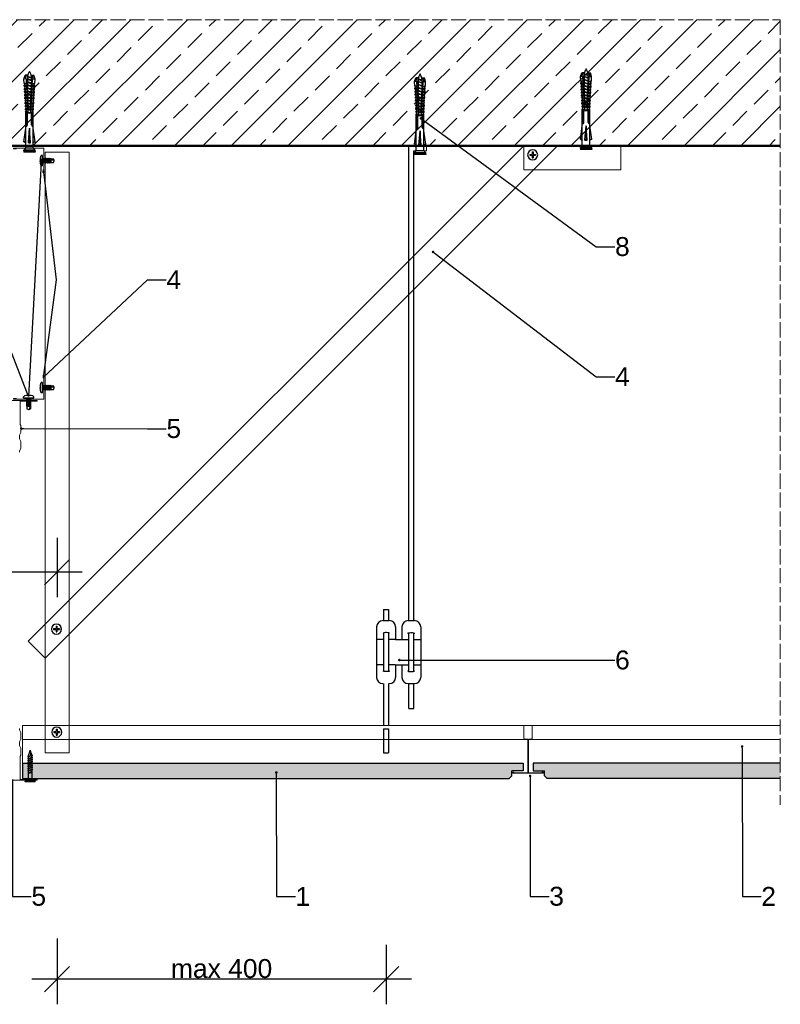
# Model space of a CAD drawing. Header units: millimetres. Extents: x 2099 to 3306, y 5217 to 6011.
# Tile 2 of 2: x 2702 to 3306, y 5230 to 6011. Entities that reach past the tile are written whole.
import ezdxf
from ezdxf import colors
from ezdxf.entities.mleader import LeaderData, LeaderLine
from ezdxf.math import Vec2, Vec3

# ---------------------------------------------------------------- set-up
doc = ezdxf.new("R2010")
doc.units = ezdxf.units.MM
doc.linetypes.add('ACAD_ISO02W100', pattern=[15, 12, -3])
for name, color, linetype, lineweight in [('_RIGIPS AKCESORIA', 7, 'Continuous', 15), ('_RIGIPS KONSTRUKCJA', 7, 'Continuous', 50), ('_Rigips Profil', 7, 'Continuous', 9), ('_RIGIPS PŁYTA', 7, 'Continuous', 25), ('Koniec', 7, 'ACAD_ISO02W100', 9), ('kreskowanie', 7, 'Continuous', 15), ('Wymiary', 7, 'Continuous', 18)]:
    doc.layers.add(name, color=color, linetype=linetype, lineweight=lineweight)
doc.layers.add('_Rigips Plyta', color=7, linetype='Continuous')
doc.layers.add('_Rigips_Akcesoria', color=7, linetype='Continuous')
doc.styles.get("Standard").update_dxf_attribs({"font": 'arial.ttf'})
doc.dimstyles.new('Rigips', dxfattribs={"dimtxt": 10, "dimasz": 10, "dimexe": 1.25, "dimexo": 0.625, "dimtad": 1, "dimtxsty": 'Standard', "dimblk": 'OBLIQUE', "dimcen": 2.5, "dimdle": 1, "dimadec": 0, "dimazin": 0, "dimtfac": 1, "dimtmove": 0, "dimatfit": 3, "dimldrblk": 'DOT', "dimfxl": 1, "dimarcsym": 0})
pattern_1 = [(0, (63.1032, 96.2978), (0.396875, 0.79375), [0, -0.79375])]

# ---------------------------------------------------------------- blocks, each defined once
blk = doc.blocks.new('T24')
at = {"layer": '_Rigips Profil'}
for p, q in [((302.61, -139.67), (302.61, -129.54)), ((302.81, -129.34), (308.91, -129.34)), ((309.11, -129.54), (309.11, -139.67)), ((305.45, -140.31), (302.78, -139.87)), ((305.61, -140.51), (305.61, -166.64)), ((306.11, -140.51), (306.11, -166.64)), ((308.95, -139.87), (306.28, -140.31)), ((293.86, -167.24), (293.86, -166.44)), ((293.96, -166.34), (294.86, -166.34)), ((293.96, -167.34), (317.76, -167.34)), ((294.36, -166.84), (305.41, -166.84)), ((306.31, -166.84), (317.36, -166.84)), ((317.76, -166.34), (316.86, -166.34)), ((317.86, -167.24), (317.86, -166.44))]:
    blk.add_line(p, q, dxfattribs=at)
for centre, radius, start, end in [((302.81, -129.54), 0.2, 90, 180), ((308.91, -129.54), 0.2, 0, 90), ((302.81, -139.67), 0.2, 180, 260.53768), ((305.41, -140.51), 0.2, 0, 80.53768), ((306.31, -140.51), 0.2, 99.46232, 180), ((308.91, -139.67), 0.2, 279.46232, 0), ((293.96, -166.44), 0.1, 90, 180), ((293.96, -167.24), 0.1, 180, 270), ((305.41, -166.64), 0.2, 270, 0), ((306.31, -166.64), 0.2, 180, 270), ((317.76, -166.44), 0.1, 0, 90), ((317.76, -167.24), 0.1, 270, 0)]:
    blk.add_arc(centre, radius, start, end, dxfattribs=at)
blk = doc.blocks.new('Katownik 19x24')
at = {"layer": '_RIGIPS AKCESORIA'}
for p, q in [((652.64, 133.08), (652.64, 109.53)), ((653.14, 133.08), (653.14, 131.08)), ((671.39, 109.83), (669.39, 109.83)), ((652.84, 109.33), (671.39, 109.33))]:
    blk.add_line(p, q, dxfattribs=at)
for centre, radius, start, end in [((652.89, 133.08), 0.25, 0, 180), ((652.84, 109.53), 0.2, 180, 270), ((671.39, 109.58), 0.25, 270, 90)]:
    blk.add_arc(centre, radius, start, end, dxfattribs=at)
blk = doc.blocks.new('F13')
at = {"layer": '_RIGIPS AKCESORIA'}
for p, q in [((653.62, 96.67), (652.62, 94.67)), ((652.62, 94.67), (652.62, 89.17)), ((653.62, 97.67), (653.62, 96.67)), ((653.62, 87.17), (652.62, 89.17)), ((653.62, 87.17), (653.62, 84.17)), ((653.62, 84.17), (652.62, 82.17)), ((652.62, 82.17), (652.62, 76.67)), ((653.12, 75.67), (652.62, 76.67)), ((653.12, 75.67), (653.12, 57.37)), ((666.12, 75.42), (666.12, 73.42)), ((666.62, 56.87), (666.62, 75.42)), ((639.87, 57.17), (652.92, 57.17)), ((639.87, 56.67), (666.42, 56.67))]:
    blk.add_line(p, q, dxfattribs=at)
for centre, radius, start, end in [((666.37, 75.42), 0.25, 0, 180), ((639.87, 56.92), 0.25, 90, 270), ((652.92, 57.37), 0.2, 270, 0), ((666.42, 56.87), 0.2, 270, 0)]:
    blk.add_arc(centre, radius, start, end, dxfattribs=at)
blk = doc.blocks.new('kolek rozprezny komplet 60')
for p, q in [((390.66, 217.01), (390.76, 218.91)), ((393.75, 218.75), (390.71, 217.96)), ((393.81, 219.85), (390.76, 218.91)), ((393.68, 217.35), (393.81, 219.85)), ((397.41, 219.66), (393.81, 219.85)), ((397.31, 217.76), (397.41, 219.66)), ((399, 219.58), (397.82, 218.98)), ((398.9, 217.68), (399, 219.58)), ((399.8, 219.54), (399, 219.58)), ((399.7, 217.64), (399.8, 219.54)), ((401.4, 219.45), (400.22, 218.85)), ((401.3, 217.56), (401.4, 219.45)), ((402.2, 219.41), (401.4, 219.45)), ((402.1, 217.51), (402.2, 219.41)), ((403.8, 219.33), (402.61, 218.72)), ((403.7, 217.43), (403.8, 219.33)), ((404.6, 219.29), (403.8, 219.33)), ((404.5, 217.39), (404.6, 219.29)), ((406.19, 219.2), (405.01, 218.6)), ((406.09, 217.3), (406.19, 219.2)), ((406.99, 219.16), (406.19, 219.2)), ((406.89, 217.26), (406.99, 219.16)), ((408.59, 219.08), (407.41, 218.47)), ((408.49, 217.18), (408.59, 219.08)), ((409.39, 219.03), (408.59, 219.08)), ((409.29, 217.14), (409.39, 219.03)), ((410.99, 218.95), (409.8, 218.35)), ((410.89, 217.05), (410.99, 218.95)), ((412.59, 218.87), (411.4, 218.26)), ((412.49, 216.97), (412.59, 218.87)), ((413.38, 218.82), (412.59, 218.87)), ((413.28, 216.93), (413.38, 218.82)), ((414.98, 218.74), (413.8, 218.14)), ((414.88, 216.84), (414.98, 218.74)), ((415.78, 218.7), (414.98, 218.74)), ((415.68, 216.8), (415.78, 218.7)), ((443.47, 219.95), (432.8, 218.45)), ((443.47, 218.45), (443.47, 219.95)), ((443.47, 219.95), (444.34, 218.45)), ((450.17, 219.95), (448.67, 218.45)), ((450.17, 219.95), (450.17, 210.95)), ((450.67, 219.95), (450.17, 219.95)), ((450.67, 219.95), (450.67, 210.95)), ((450.67, 219.35), (451.17, 219.95)), ((451.17, 219.95), (451.67, 219.95)), ((451.17, 219.95), (451.17, 210.95)), ((451.67, 219.95), (451.67, 210.95)), ((393.15, 216.88), (390.66, 217.01)), ((393.15, 214.02), (390.66, 213.89)), ((390.66, 213.89), (390.76, 211.99)), ((393.75, 212.15), (390.71, 212.94)), ((393.81, 211.05), (390.76, 211.99)), ((391.67, 216.95), (392.67, 216.95)), ((392.67, 216.95), (391.67, 213.95)), ((391.67, 213.95), (391.71, 213.45)), ((391.71, 213.45), (392.07, 213.95)), ((392.67, 216.95), (392.07, 213.95)), ((393.07, 216.95), (392.07, 213.95)), ((392.07, 213.95), (393.67, 213.95)), ((392.67, 216.95), (393.04, 217.45)), ((393.07, 216.95), (393.04, 217.45)), ((393.07, 216.95), (394.67, 216.95)), ((394.67, 216.95), (393.67, 213.95)), ((393.67, 213.95), (393.7, 213.55)), ((417.38, 216.11), (393.68, 217.35)), ((417.38, 214.79), (393.68, 213.55)), ((393.68, 213.55), (393.81, 211.05)), ((420.47, 216.55), (393.71, 217.95)), ((420.47, 214.35), (393.71, 212.95)), ((393.78, 213.55), (394.07, 213.95)), ((397.41, 211.24), (393.81, 211.05)), ((394.67, 216.95), (394.07, 213.95)), ((395.07, 216.95), (394.07, 213.95)), ((394.07, 213.95), (396.07, 213.95)), ((394.67, 216.95), (394.92, 217.29)), ((395.07, 216.95), (395.05, 217.28)), ((395.07, 216.95), (397.07, 216.95)), ((397.07, 216.95), (396.07, 213.95)), ((396.07, 213.95), (396.09, 213.67)), ((396.28, 213.68), (396.47, 213.95)), ((397.07, 216.95), (396.47, 213.95)), ((397.47, 216.95), (396.47, 213.95)), ((396.47, 213.95), (398.47, 213.95)), ((397.07, 216.95), (397.23, 217.17)), ((397.31, 213.14), (397.41, 211.24)), ((397.47, 216.95), (397.46, 217.16)), ((397.47, 216.95), (399.47, 216.95)), ((397.67, 217.14), (397.71, 217.74)), ((397.67, 213.76), (397.71, 213.16)), ((399, 211.32), (397.82, 211.93)), ((398.47, 217.1), (398.5, 217.7)), ((399.47, 216.95), (398.47, 213.95)), ((398.47, 213.95), (398.48, 213.8)), ((398.47, 213.8), (398.5, 213.2)), ((398.77, 213.81), (398.87, 213.95)), ((399.47, 216.95), (398.87, 213.95)), ((399.87, 216.95), (398.87, 213.95)), ((398.87, 213.95), (400.87, 213.95)), ((398.9, 213.22), (399, 211.32)), ((399.8, 211.36), (399, 211.32)), ((399.47, 216.95), (399.55, 217.05)), ((399.7, 213.26), (399.8, 211.36)), ((399.87, 216.95), (399.87, 217.03)), ((399.87, 216.95), (401.38, 216.95)), ((400.07, 217.02), (400.1, 217.62)), ((400.07, 213.88), (400.1, 213.28)), ((401.4, 211.45), (400.22, 212.05)), ((400.87, 216.98), (400.9, 217.58)), ((401.87, 216.92), (400.87, 213.95)), ((400.87, 213.95), (400.88, 213.92)), ((400.87, 213.92), (400.9, 213.32)), ((401.87, 216.92), (401.27, 213.95)), ((402.26, 216.9), (401.27, 213.95)), ((401.27, 213.95), (401.38, 213.95)), ((401.27, 213.94), (401.27, 213.95)), ((401.3, 213.35), (401.4, 211.45)), ((402.2, 211.49), (401.4, 211.45)), ((402.1, 213.39), (402.2, 211.49)), ((402.47, 216.89), (402.5, 217.49)), ((402.47, 214.01), (402.5, 213.41)), ((403.8, 211.57), (402.61, 212.18)), ((403.27, 216.85), (403.3, 217.45)), ((403.27, 214.05), (403.3, 213.45)), ((404.22, 216.8), (403.31, 214.05)), ((404.24, 216.8), (403.7, 214.07)), ((403.7, 213.47), (403.8, 211.57)), ((404.62, 216.78), (403.72, 214.07)), ((404.6, 211.62), (403.8, 211.57)), ((404.5, 213.51), (404.6, 211.62)), ((404.86, 216.77), (404.9, 217.37)), ((404.86, 214.13), (404.9, 213.53)), ((406.19, 211.7), (405.01, 212.3)), ((405.66, 216.73), (405.69, 217.32)), ((405.66, 214.17), (405.69, 213.58)), ((406.58, 216.68), (405.75, 214.18)), ((406.09, 213.6), (406.19, 211.7)), ((406.62, 216.68), (406.12, 214.2)), ((406.98, 216.66), (406.16, 214.2)), ((406.99, 211.74), (406.19, 211.7)), ((406.89, 213.64), (406.99, 211.74)), ((407.26, 216.64), (407.29, 217.24)), ((407.26, 214.26), (407.29, 213.66)), ((408.59, 211.82), (407.41, 212.43)), ((408.06, 216.6), (408.09, 217.2)), ((408.06, 214.3), (408.09, 213.7)), ((408.94, 216.55), (408.19, 214.31)), ((408.49, 213.72), (408.59, 211.82)), ((408.99, 216.55), (408.55, 214.33)), ((409.39, 211.87), (408.59, 211.82)), ((409.34, 216.53), (408.6, 214.33)), ((409.29, 213.76), (409.39, 211.87)), ((409.66, 216.52), (409.69, 217.12)), ((409.66, 214.38), (409.69, 213.79)), ((410.99, 211.95), (409.8, 212.55)), ((410.46, 216.47), (410.49, 217.07)), ((410.46, 214.43), (410.49, 213.83)), ((411.3, 216.43), (410.64, 214.44)), ((410.89, 213.85), (410.99, 211.95)), ((411.37, 216.43), (410.98, 214.45)), ((411.69, 216.41), (411.04, 214.46)), ((412.59, 212.03), (411.4, 212.64)), ((412.05, 216.39), (412.09, 216.99)), ((412.05, 214.51), (412.09, 213.91)), ((412.49, 213.93), (412.59, 212.03)), ((413.38, 212.08), (412.59, 212.03)), ((412.85, 216.35), (412.89, 216.95)), ((412.85, 214.55), (412.89, 213.95)), ((413.66, 216.31), (413.08, 214.56)), ((413.28, 213.97), (413.38, 212.08)), ((413.75, 216.3), (413.4, 214.58)), ((414.05, 216.29), (413.49, 214.58)), ((414.98, 212.16), (413.8, 212.76)), ((414.45, 216.27), (414.48, 216.86)), ((414.45, 214.64), (414.48, 214.04)), ((414.88, 214.06), (414.98, 212.16)), ((415.78, 212.2), (414.98, 212.16)), ((415.25, 216.22), (415.28, 216.82)), ((415.25, 214.68), (415.28, 214.08)), ((416.02, 216.18), (415.52, 214.69)), ((415.68, 214.1), (415.78, 212.2)), ((416.12, 216.18), (415.83, 214.71)), ((416.41, 216.16), (415.93, 214.71)), ((417.38, 218.62), (416.2, 218.01)), ((417.38, 212.29), (416.2, 212.89)), ((417.28, 216.72), (417.38, 218.62)), ((417.28, 214.18), (417.38, 212.29)), ((418.18, 218.57), (417.38, 218.62)), ((418.18, 212.33), (417.38, 212.29)), ((418.22, 215.58), (418.01, 214.95)), ((418.08, 216.68), (418.18, 218.57)), ((418.08, 214.22), (418.18, 212.33)), ((419.78, 218.49), (418.59, 217.89)), ((419.78, 212.41), (418.59, 213.01)), ((419.68, 216.59), (419.78, 218.49)), ((419.68, 214.31), (419.78, 212.41)), ((430.17, 217.15), (419.71, 217.15)), ((430.17, 213.75), (419.71, 213.75)), ((431.37, 217.95), (419.75, 217.95)), ((431.37, 212.95), (419.75, 212.95)), ((448.67, 218.45), (419.77, 218.45)), ((448.67, 212.45), (419.77, 212.45)), ((420.47, 217.15), (420.47, 213.75)), ((420.67, 217.15), (420.67, 213.75)), ((420.87, 217.15), (420.87, 213.75)), ((444.34, 216.37), (432.8, 215.45)), ((432.8, 215.45), (443.47, 215.45)), ((444.34, 214.53), (432.8, 215.45)), ((443.47, 210.95), (432.8, 212.45)), ((444.34, 216.37), (443.47, 215.45)), ((444.34, 214.53), (443.47, 215.45)), ((443.47, 212.45), (443.47, 210.95)), ((443.47, 210.95), (444.34, 212.45)), ((444.34, 214.53), (444.34, 216.37)), ((448.67, 218.45), (448.67, 212.45)), ((448.67, 216.95), (448.67, 213.95)), ((450.17, 210.95), (448.67, 212.45)), ((450.67, 210.95), (450.17, 210.95)), ((450.67, 211.55), (451.17, 210.95)), ((451.17, 210.95), (451.67, 210.95))]:
    blk.add_line(p, q)
for centre, radius, start, end in [((397.68, 219.24), 0.3, 177, 297), ((400.08, 219.12), 0.3, 177, 297), ((402.48, 218.99), 0.3, 177, 297), ((404.87, 218.87), 0.3, 177, 297), ((407.27, 218.74), 0.3, 177, 297), ((393.41, 206.24), 10.85, 99.20383, 121.90826), ((393.41, 224.66), 10.85, 238.09174, 260.79617), ((393.65, 216.85), 0.5, 87, 177), ((393.65, 214.05), 0.5, 183, 273), ((397.68, 211.66), 0.3, 63, 183), ((400.08, 211.78), 0.3, 63, 183), ((402.48, 211.91), 0.3, 63, 183), ((404.87, 212.03), 0.3, 63, 183), ((407.27, 212.16), 0.3, 63, 183), ((409.67, 218.61), 0.3, 177, 297), ((409.67, 212.29), 0.3, 63, 183), ((411.27, 218.53), 0.3, 177, 297), ((411.27, 212.37), 0.3, 63, 183), ((413.66, 218.41), 0.3, 177, 297), ((413.66, 212.5), 0.3, 63, 183), ((416.06, 218.28), 0.3, 177, 297), ((416.06, 212.62), 0.3, 63, 183), ((417.55, 215.45), 0.682, 255.86037, 104.13858), ((418.46, 218.15), 0.3, 177, 297), ((418.46, 212.75), 0.3, 63, 183), ((422.67, 216.95), 1, 90, 168.46304), ((422.67, 213.95), 1, 191.53696, 270), ((430.17, 218.45), 1.3, 270, 0), ((430.17, 212.45), 1.3, 0, 90)]:
    blk.add_arc(centre, radius, start, end)
blk = doc.blocks.new('TN_gora')
at = {"layer": '_Rigips_Akcesoria'}
for p, q in [((2339.89, 2380.26), (2339.89, 2382.26)), ((2339.89, 2382.26), (2340.55, 2382.26)), ((2340.55, 2380.26), (2340.55, 2382.26)), ((2337.89, 2380.26), (2339.89, 2380.26)), ((2337.89, 2379.59), (2337.89, 2380.26)), ((2337.89, 2379.59), (2339.89, 2379.59)), ((2339.89, 2377.59), (2339.89, 2379.59)), ((2339.89, 2377.59), (2340.55, 2377.59)), ((2340.55, 2380.26), (2342.55, 2380.26)), ((2340.55, 2379.59), (2342.55, 2379.59)), ((2340.55, 2377.59), (2340.55, 2379.59)), ((2342.55, 2379.59), (2342.55, 2380.26))]:
    blk.add_line(p, q, dxfattribs=at)
blk.add_circle((2340.22, 2379.92), 4, dxfattribs=at)
blk = doc.blocks.new('sr')
at = {"layer": '_Rigips_Akcesoria'}
for p, q in [((0, 0.75), (0.44, 0.75)), ((0.65, 0.75), (0.4, 1.02)), ((0.4, 1.02), (0.64, -0.7)), ((0.87, -0.7), (0.65, 0.75)), ((0.65, 0.75), (1.15, 0.75)), ((1.11, 1.02), (1.35, -0.7)), ((1.36, 0.75), (1.11, 1.02)), ((1.58, -0.7), (1.36, 0.75)), ((1.36, 0.75), (1.79, 0.75)), ((2, 0.75), (1.75, 1.02)), ((1.75, 1.02), (1.99, -0.7)), ((2.22, -0.7), (2, 0.75)), ((2, 0.75), (2.46, 0.75)), ((2.67, 0.75), (2.42, 1.02)), ((2.42, 1.02), (2.66, -0.7)), ((2.67, 0.75), (3.12, 0.75)), ((2.89, -0.7), (2.67, 0.75)), ((3.33, 0.75), (3.08, 1.02)), ((3.08, 1.02), (3.32, -0.7)), ((3.55, -0.7), (3.33, 0.75)), ((3.33, 0.75), (3.74, 0.75)), ((3.96, 0.75), (3.7, 1.02)), ((3.7, 1.02), (3.94, -0.7)), ((4.17, -0.7), (3.96, 0.75)), ((3.96, 0.75), (4.39, 0.75)), ((4.6, 0.75), (4.35, 1.02)), ((4.35, 1.02), (4.59, -0.7)), ((4.82, -0.7), (4.6, 0.75)), ((4.6, 0.75), (5.02, 0.75)), ((5.24, 0.75), (4.99, 1.02)), ((4.99, 1.02), (5.23, -0.7)), ((5.46, -0.7), (5.24, 0.75)), ((5.24, 0.75), (5.7, 0.75)), ((5.91, 0.75), (5.66, 1.02)), ((5.66, 1.02), (5.9, -0.7)), ((6.13, -0.7), (5.91, 0.75)), ((5.91, 0.75), (6.32, 0.75)), ((6.26, 1.02), (6.32, 0.75)), ((6.51, 0.75), (6.26, 1.02)), ((6.32, 0.75), (6.59, -0.52)), ((6.51, 0.75), (8.69, 0.75)), ((6.59, -0.52), (6.51, 0.75)), ((6.53, 0.39), (7.92, 0.39)), ((7.92, 0.39), (9.17, 0.08)), ((9.17, 0.2), (8.69, 0.75)), ((9.17, -0.04), (9.17, 0.2)), ((0, -0.7), (0.64, -0.7)), ((0.64, -0.7), (0.79, -0.95)), ((0.79, -0.95), (0.87, -0.7)), ((0.87, -0.7), (1.35, -0.7)), ((1.35, -0.7), (1.51, -0.95)), ((1.51, -0.95), (1.58, -0.7)), ((1.58, -0.7), (1.99, -0.7)), ((1.99, -0.7), (2.14, -0.95)), ((2.14, -0.95), (2.22, -0.7)), ((2.22, -0.7), (2.66, -0.7)), ((2.66, -0.7), (2.81, -0.95)), ((2.81, -0.95), (2.89, -0.7)), ((2.89, -0.7), (3.32, -0.7)), ((3.32, -0.7), (3.47, -0.95)), ((3.47, -0.95), (3.55, -0.7)), ((3.55, -0.7), (3.94, -0.7)), ((3.94, -0.7), (4.1, -0.95)), ((4.1, -0.95), (4.17, -0.7)), ((4.17, -0.7), (4.59, -0.7)), ((4.59, -0.7), (4.75, -0.95)), ((4.75, -0.95), (4.82, -0.7)), ((4.82, -0.7), (5.23, -0.7)), ((5.23, -0.7), (5.38, -0.95)), ((5.38, -0.95), (5.46, -0.7)), ((5.46, -0.7), (5.9, -0.7)), ((5.9, -0.7), (6.06, -0.95)), ((6.06, -0.95), (6.13, -0.7)), ((6.13, -0.7), (8.64, -0.7)), ((8.64, -0.7), (9.17, -0.04))]:
    blk.add_line(p, q, dxfattribs=at)
blk = doc.blocks.new('pchelka')
at = {"layer": '_Rigips_Akcesoria'}
for p, q in [((-0.27, 0.77), (-0.27, 0.35)), ((-0.27, 0.35), (0.01, 0.35)), ((0.01, -0.17), (0.01, 0.35)), ((1.56, 4.09), (0.6, 4.09)), ((1.56, -3.91), (1.56, 4.09)), ((-0.27, -0.17), (0.01, -0.17)), ((-0.27, -0.59), (-0.27, -0.17)), ((1.56, -3.91), (0.6, -3.91))]:
    blk.add_line(p, q, dxfattribs=at)
for centre, radius, start, end in [((11.46, 1.09), 11.74, 168.81783, 181.54986), ((13.29, -8.02), 17.54, 136.34353, 139.54371), ((11.46, -0.91), 11.74, 178.45014, 191.18217), ((13.29, 8.2), 17.54, 220.45629, 223.65647)]:
    blk.add_arc(centre, radius, start, end, dxfattribs=at)
at = {"layer": '_Rigips_Akcesoria', "yscale": 1.99}
blk.add_blockref('sr', (1.56, 0.09), dxfattribs=at)
blk = doc.blocks.new('TN 25')
at = {"layer": '_Rigips_Akcesoria'}
for p, q in [((0, -0.84), (0, 7.16)), ((0, 7.16), (0.46, 7.16)), ((0.46, 4.78), (0, 4.78)), ((0, 3.5), (1.77, 3.5)), ((0, 2.83), (1.77, 2.83)), ((0.46, 1.64), (0, 1.64)), ((0.46, 7.16), (0.46, 4.78)), ((0.46, -0.84), (0.46, 1.64)), ((1.77, 3.5), (1.77, 4.2)), ((1.77, 2.83), (1.77, 2.18)), ((3.02, 4.46), (8.47, 4.46)), ((7.49, 2.01), (3.55, 2.01)), ((7.12, 4.46), (7.12, 3.18)), ((8.03, 2.01), (7.12, 4.46)), ((7.12, 3.18), (7.65, 1.53)), ((7.65, 1.53), (8.03, 2.01)), ((9.41, 2.01), (8.03, 2.01)), ((8.47, 4.46), (8.79, 5)), ((9.61, 1.51), (8.47, 4.46)), ((8.79, 5), (9.93, 2.01)), ((9, 4.46), (10.1, 4.46)), ((9.93, 2.01), (9.61, 1.51)), ((11.04, 2.01), (9.93, 2.01)), ((10.1, 4.46), (10.41, 5)), ((11.23, 1.51), (10.1, 4.46)), ((10.41, 5), (11.56, 2.01)), ((10.62, 4.46), (11.67, 4.46)), ((11.56, 2.01), (11.23, 1.51)), ((12.61, 2.01), (11.56, 2.01)), ((11.67, 4.46), (11.99, 5)), ((12.81, 1.51), (11.67, 4.46)), ((11.99, 5), (13.14, 2.01)), ((12.2, 4.46), (13.21, 4.46)), ((13.14, 2.01), (12.81, 1.51)), ((14.15, 2.01), (13.14, 2.01)), ((13.21, 4.46), (13.52, 5)), ((14.34, 1.51), (13.21, 4.46)), ((13.52, 5), (14.67, 2.01)), ((13.73, 4.46), (14.8, 4.46)), ((14.67, 2.01), (14.34, 1.51)), ((15.74, 2.01), (14.67, 2.01)), ((14.8, 4.46), (15.12, 5)), ((15.94, 1.51), (14.8, 4.46)), ((15.12, 5), (16.26, 2.01)), ((15.33, 4.46), (16.42, 4.46)), ((16.26, 2.01), (15.94, 1.51)), ((17.36, 2.01), (16.26, 2.01)), ((16.42, 4.46), (16.73, 5)), ((17.55, 1.51), (16.42, 4.46)), ((16.73, 5), (17.88, 2.01)), ((16.94, 4.46), (17.99, 4.46)), ((17.88, 2.01), (17.55, 1.51)), ((18.93, 2.01), (17.88, 2.01)), ((17.99, 4.46), (18.31, 5)), ((19.13, 1.51), (17.99, 4.46)), ((18.31, 5), (19.45, 2.01)), ((18.52, 4.46), (19.68, 4.46)), ((19.45, 2.01), (19.13, 1.51)), ((19.45, 2.01), (20.62, 2.01)), ((19.68, 4.46), (20, 5)), ((20.82, 1.51), (19.68, 4.46)), ((20, 5), (21.14, 2.01)), ((20.21, 4.46), (20.7, 4.46)), ((20.7, 4.46), (22.28, 3.98)), ((21.14, 2.01), (20.82, 1.51)), ((21.14, 2.01), (21.81, 2.12)), ((21.85, 1.83), (21.67, 3.28)), ((21.67, 3.28), (22.14, 2.4)), ((22.14, 2.4), (21.85, 1.83)), ((22.7, 2.36), (22.14, 2.4)), ((22.28, 3.98), (22.56, 4.37)), ((22.7, 2.36), (22.28, 3.98)), ((22.56, 4.37), (23.03, 2.71)), ((23.03, 2.71), (22.7, 2.36)), ((22.71, 3.85), (25, 3.24)), ((25, 3.24), (23.03, 2.71)), ((0, -0.84), (0.46, -0.84))]:
    blk.add_line(p, q, dxfattribs=at)
for centre, major_axis, ratio, start_param, end_param in [((3.09, 7.67), (0.17, 3.2), 0.826134, 1.773653, 3.180586), ((-0.04, 0.9), (0, 3.93), 0.848176, -0.720942, -0.151112), ((3.37, -1.57), (0.28, 3.57), 0.832181, 0.035984, 1.430787), ((-2.73, 15.91), (0, 14.76), 0.848176, 3.399396, 3.475072), ((0.59, 4.62), (0, 2.81), 0.848176, 3.475072, 3.862535), ((1.66, 3.18), (0, 0.895), 0.848176, -1.552777, -0.720942), ((1.66, 3.18), (0, 0.895), 0.848176, 3.862535, 4.730408)]:
    blk.add_ellipse(centre, major_axis=major_axis, ratio=ratio, start_param=start_param, end_param=end_param, dxfattribs=at)
blk = doc.blocks.new('_Dot')
at = {"color": 0, "linetype": 'ByBlock', "lineweight": -2}
blk.add_line((-0.5, 0), (-1, 0), dxfattribs=at)
at = {"color": 0, "linetype": 'ByBlock', "const_width": 0.5}
blk.add_lwpolyline([(-0.25, 0, 1), (0.25, 0, 1)], format="xyb", close=True, dxfattribs=at)
blk = doc.blocks.new('_Oblique')
at = {"color": 0, "linetype": 'ByBlock', "lineweight": -2}
blk.add_line((-0.5, -0.5), (0.5, 0.5), dxfattribs=at)
blk = doc.blocks.new('*D52')
at = {"layer": '_RIGIPS AKCESORIA', "color": 0, "lineweight": -2, "transparency": 16777216}
for p, q in [((2471, 5605.35), (2471, 5553.04)), ((2731.97, 5600.1), (2731.97, 5553.04)), ((2751.97, 5573.04), (2451, 5573.04))]:
    blk.add_line(p, q, dxfattribs=at)
at = {"layer": 'Defpoints', "color": 0, "transparency": 16777216}
for p in [(2471, 5605.98), (2731.97, 5600.73), (2471, 5573.04)]:
    blk.add_point(p, dxfattribs=at)
at = {"layer": '_RIGIPS AKCESORIA', "color": 0, "lineweight": -2, "transparency": 16777216, "xscale": 20, "yscale": 20, "zscale": 20, "rotation": 180}
blk.add_blockref('_Oblique', (2471, 5573.04), dxfattribs=at)
at = {"layer": '_RIGIPS AKCESORIA', "color": 0, "lineweight": -2, "transparency": 16777216, "xscale": 20, "yscale": 20, "zscale": 20}
blk.add_blockref('_Oblique', (2731.97, 5573.04), dxfattribs=at)
at = {"layer": '_RIGIPS AKCESORIA', "color": 0, "transparency": 16777216, "insert": (2601.48, 5581.32), "char_height": 15, "attachment_point": 5}
blk.add_mtext('max 400', dxfattribs=at)
blk = doc.blocks.new('*D53')
at = {"layer": '_RIGIPS AKCESORIA', "color": 0, "lineweight": -2, "transparency": 16777216}
for p, q in [((2731.97, 5282.53), (2731.97, 5230.22)), ((2992.95, 5277.28), (2992.95, 5230.22)), ((3012.95, 5250.22), (2711.97, 5250.22))]:
    blk.add_line(p, q, dxfattribs=at)
at = {"layer": 'Defpoints', "color": 0, "transparency": 16777216}
for p in [(2731.97, 5283.16), (2992.95, 5277.91), (2731.97, 5250.22)]:
    blk.add_point(p, dxfattribs=at)
at = {"layer": '_RIGIPS AKCESORIA', "color": 0, "lineweight": -2, "transparency": 16777216, "xscale": 20, "yscale": 20, "zscale": 20, "rotation": 180}
blk.add_blockref('_Oblique', (2731.97, 5250.22), dxfattribs=at)
at = {"layer": '_RIGIPS AKCESORIA', "color": 0, "lineweight": -2, "transparency": 16777216, "xscale": 20, "yscale": 20, "zscale": 20}
blk.add_blockref('_Oblique', (2992.95, 5250.22), dxfattribs=at)
at = {"layer": '_RIGIPS AKCESORIA', "color": 0, "transparency": 16777216, "insert": (2862.46, 5258.5), "char_height": 15, "attachment_point": 5}
blk.add_mtext('max 400', dxfattribs=at)

msp = doc.modelspace()

# ---------------------------------------------------------------- hatches: boundary and pattern name
at = {"layer": '_Rigips Plyta'}
h = msp.add_hatch(dxfattribs=at)
h.set_pattern_fill('DOTS', color=253, scale=0.5)
h.set_pattern_definition(pattern_1)
h.paths.add_polyline_path([(3090.525, 5409.423), (3092.525, 5411.423), (3092.525, 5415.423), (3101.553, 5415.423), (3101.553, 5421.423), (2704.496, 5421.423), (2704.496, 5409.423)])
h = msp.add_hatch(dxfattribs=at)
h.set_pattern_fill('DOTS', color=253, scale=0.5)
h.set_pattern_definition(pattern_1)
h.paths.add_polyline_path([(3109.496, 5415.423), (3118.525, 5415.423), (3118.525, 5411.423), (3120.525, 5409.423), (3305.525, 5409.423), (3305.525, 5421.423), (3109.496, 5421.423)])
at = {"layer": 'kreskowanie'}
h = msp.add_hatch(dxfattribs=at)
h.set_pattern_fill('ANSI33', color=256, scale=5)
h.set_pattern_definition([(45, (-82.925, 1341.766), (-22.45064, 22.45064), []), (45, (-60.475, 1341.766), (-22.45064, 22.45064), [15.875, -7.9375])])
h.paths.add_polyline_path([(3305.525, 6011.173), (2099.442, 6011.173), (2099.442, 5911.173), (3305.525, 5911.173)])

# ---------------------------------------------------------------- linework, layer by layer
for p, q in [((3010.868, 5534.545), (3010.868, 5911.173)), ((3014.868, 5534.545), (3014.868, 5907.173)), ((2990.946, 5543.421), (2990.946, 5534.545)), ((2990.946, 5543.421), (2994.946, 5543.421)), ((2994.946, 5543.421), (2994.946, 5534.545)), ((2985.416, 5529.545), (2985.416, 5489.545)), ((2990.416, 5534.545), (2995.416, 5534.545)), ((2990.946, 5534.545), (2994.946, 5534.545)), ((3000.416, 5529.545), (3000.416, 5519.545)), ((3005.416, 5529.545), (3005.416, 5519.545)), ((3010.416, 5534.545), (3015.416, 5534.545)), ((3020.416, 5529.545), (3020.416, 5489.545)), ((2990.946, 5524.818), (2990.946, 5494.271)), ((2994.946, 5524.887), (2994.946, 5494.203)), ((3010.868, 5494.206), (3010.868, 5524.884)), ((3014.868, 5494.267), (3014.868, 5524.823)), ((2990.946, 5519.545), (2985.416, 5519.545)), ((3000.181, 5519.545), (2994.946, 5519.545)), ((3000.416, 5519.545), (3005.416, 5519.545)), ((3005.416, 5519.545), (3010.868, 5519.545)), ((3014.868, 5519.545), (3020.416, 5519.545)), ((2990.946, 5499.545), (2985.416, 5499.545)), ((3000.181, 5499.545), (2994.946, 5499.545)), ((3000.416, 5499.545), (3000.416, 5489.545)), ((3000.416, 5499.545), (3005.416, 5499.545)), ((3005.416, 5499.545), (3010.868, 5499.545)), ((3005.416, 5499.545), (3005.416, 5489.545)), ((3014.868, 5499.545), (3020.416, 5499.545)), ((2990.946, 5484.545), (2990.946, 5451.423)), ((2994.946, 5484.545), (2994.946, 5451.423)), ((3010.416, 5484.545), (3015.416, 5484.545)), ((3010.868, 5464.967), (3010.868, 5484.545)), ((3010.868, 5484.545), (3014.868, 5484.545)), ((3014.868, 5464.967), (3014.868, 5484.545)), ((3010.868, 5464.967), (3014.868, 5464.967)), ((2990.946, 5448.781), (2994.946, 5448.781)), ((2990.946, 5448.781), (2990.946, 5429.583)), ((2994.946, 5448.781), (2994.946, 5429.583)), ((2990.946, 5429.583), (2994.946, 5429.583))]:
    msp.add_line(p, q)
for centre, start, end in [((2990.416, 5529.545), 90, 180), ((2995.416, 5529.545), 0, 90), ((3010.416, 5529.545), 90, 180), ((3015.416, 5529.545), 0, 90), ((2990.416, 5489.545), 180, 270), ((2995.416, 5489.545), 270, 0), ((3010.416, 5489.545), 180, 270), ((3015.416, 5489.545), 270, 0)]:
    msp.add_arc(centre, 5, start, end)
for centre, major_axis, start_param, end_param in [((2993.105, 5524.557), (-2.608, 0), 2.3548422, 6.8788572), ((3012.728, 5494.533), (2.608, 0), 2.3651348, 6.8916589)]:
    msp.add_ellipse(centre, major_axis=major_axis, ratio=0.1784943, start_param=start_param, end_param=end_param)
at = {"extrusion": (0, 0, -1)}
for centre, major_axis, start_param, end_param in [((3012.728, 5524.557), (2.608, 0), 2.3651348, 6.8916589), ((2993.105, 5494.533), (-2.608, 0), 2.3548422, 6.8788572)]:
    msp.add_ellipse(centre, major_axis=major_axis, ratio=0.1784943, start_param=start_param, end_param=end_param, dxfattribs=at)
at = {"layer": '_RIGIPS AKCESORIA'}
for p, q in [((3102.075, 5911.173), (2709.036, 5518.134)), ((3128.945, 5911.173), (2722.471, 5504.699)), ((2722.471, 5906.173), (2722.471, 5429.671)), ((2722.471, 5906.173), (2741.471, 5906.173)), ((2741.471, 5906.173), (2741.471, 5429.671)), ((3014.868, 5907.173), (3024.868, 5907.173)), ((3024.868, 5907.173), (3024.868, 5911.173)), ((3102.075, 5911.173), (3102.075, 5892.173)), ((3178.945, 5911.173), (3178.945, 5892.173)), ((3102.075, 5892.173), (3178.945, 5892.173)), ((2722.471, 5504.699), (2709.036, 5518.134)), ((2741.471, 5429.671), (2722.471, 5429.671))]:
    msp.add_line(p, q, dxfattribs=at)
at = {"layer": '_RIGIPS KONSTRUKCJA'}
msp.add_line((2099.442, 5911.173), (3305.525, 5911.173), dxfattribs=at)
at = {"layer": '_Rigips Profil'}
for p, q in [((2704.496, 5451.423), (3305.525, 5451.423)), ((2704.496, 5421.423), (2704.496, 5451.423)), ((2704.496, 5440.253), (3105.275, 5440.253)), ((3105.775, 5440.253), (3305.525, 5440.253))]:
    msp.add_line(p, q, dxfattribs=at)
at = {"layer": '_RIGIPS PŁYTA'}
for p, q in [((2704.496, 5421.423), (3101.553, 5421.423)), ((2704.496, 5421.423), (2704.496, 5409.423)), ((3101.553, 5421.423), (3101.553, 5415.423)), ((3305.525, 5421.423), (3109.496, 5421.423)), ((3109.496, 5421.423), (3109.496, 5415.423)), ((3092.525, 5411.423), (3092.525, 5415.423)), ((3101.553, 5415.423), (3092.525, 5415.423)), ((3101.553, 5416.423), (3101.553, 5415.423)), ((3109.496, 5416.423), (3109.496, 5415.423)), ((3109.496, 5415.423), (3118.525, 5415.423)), ((3118.525, 5411.423), (3118.525, 5415.423)), ((2704.496, 5409.423), (3090.525, 5409.423)), ((3092.525, 5411.423), (3090.525, 5409.423)), ((3118.525, 5411.423), (3120.525, 5409.423)), ((3305.525, 5409.423), (3120.525, 5409.423))]:
    msp.add_line(p, q, dxfattribs=at)
at = {"layer": 'Koniec'}
for p, q in [((2099.442, 6011.173), (3305.525, 6011.173)), ((3305.525, 6011.173), (3305.525, 5388.423))]:
    msp.add_line(p, q, dxfattribs=at)

# ---------------------------------------------------------------- block references
for name, p, rotation in [('kolek rozprezny komplet 60', (2494.678, 6357.847), 270), ('kolek rozprezny komplet 60', (2804.418, 6355.847), 270), ('kolek rozprezny komplet 60', (2936.042, 6359.847), 270), ('TN 25', (2713.89, 5406.77), 90)]:
    msp.add_blockref(name, p, dxfattribs=dict(rotation=rotation))
at = {"layer": '_RIGIPS AKCESORIA', "xscale": -1, "rotation": 90}
msp.add_blockref('Katownik 19x24', (2830.797, 6561.814), dxfattribs=at)
at = {"layer": '_RIGIPS AKCESORIA'}
for p in [(2718.913, 5899.275), (2718.913, 5719.225)]:
    msp.add_blockref('pchelka', p, dxfattribs=at)
for name, p, rotation in [('Katownik 19x24', (2830.797, 5057.531), 90), ('F13', (3355.892, 5765.847), 180), ('pchelka', (2709.407, 5712.731), 270)]:
    msp.add_blockref(name, p, dxfattribs=dict(at, rotation=rotation))
at = {"layer": '_RIGIPS AKCESORIA', "xscale": -1}
msp.add_blockref('F13', (3355.892, 5351.248), dxfattribs=at)
at = {"layer": '_Rigips Profil'}
msp.add_blockref('T24', (2799.662, 5580.762), dxfattribs=at)
at = {"layer": '_Rigips_Akcesoria', "xscale": -1, "rotation": 180}
for p in [(768.915, 8283.871), (391.339, 7907.781), (391.491, 7826.071)]:
    msp.add_blockref('TN_gora', p, dxfattribs=at)

# ---------------------------------------------------------------- dimensions: what is measured, and where the dimension line sits
at = {"layer": '_RIGIPS AKCESORIA'}
for base, p1, p2, picture, middle in [((2470.996, 5573.038), (2731.971, 5600.727), (2470.996, 5605.975), '*D52', (2601.484, 5581.322)), ((2731.971, 5250.218), (2992.946, 5277.907), (2731.971, 5283.156), '*D53', (2862.459, 5258.502))]:
    dim = msp.add_linear_dim(base=base, p1=p1, p2=p2, text='max 400', dimstyle='Rigips', override={"dimtxt": 15, "dimasz": 20, "dimexe": 20, "dimdle": 20}, dxfattribs=at)
    dim.commit()
    dim.dimension.update_dxf_attribs({"geometry": picture, "text_midpoint": middle})

# ---------------------------------------------------------------- leaders
at = {"layer": 'Wymiary'}
ml = msp.add_multileader_mtext('Standard', dxfattribs=at)
ml.set_content('8', color=256)
ml.set_leader_properties()
ml.set_arrow_properties(name='DOT')
ml.build(insert=Vec2(0, 0))
ml.multileader.update_dxf_attribs({"dogleg_length": 0.36, "arrow_head_size": 2})
ctx = ml.context
ctx.base_point, ctx.char_height, ctx.arrow_head_size, ctx.landing_gap_size, ctx.plane_origin = Vec3(3174.386, 5831.114), 15, 2, 0.09, Vec3(3159.524, 5785.002)
notes = []
notes.append((ctx, [(0, (1, 1, 0), (3159.479, 5831.114), (1, 0), 14.907, [(0, [(3020.538, 5932.916)], 0, [])])]))
ctx.mtext.insert, ctx.mtext.flow_direction = Vec3(3174.476, 5838.742), 5
ml = msp.add_multileader_mtext('Standard', dxfattribs=at)
ml.set_content('7', color=256)
ml.set_leader_properties()
ml.set_arrow_properties(name='DOT')
ml.build(insert=Vec2(0, 0))
ml.multileader.update_dxf_attribs({"dogleg_length": 0.36, "arrow_head_size": 2})
ctx = ml.context
ctx.base_point, ctx.char_height, ctx.arrow_head_size, ctx.landing_gap_size, ctx.plane_origin = Vec3(2611.688, 5899.878), 15, 2, 0.09, Vec3(2803.773, 5853.766)
ctx.text_align_type = 2
notes.append((ctx, [(1, (1, 1, 0), (2636.484, 5899.878), (-1, 0), 14.907, [(1, [(2719.462, 5899.941), (2709.436, 5712.364)], 0, [])])]))
ctx.mtext.insert, ctx.mtext.alignment, ctx.mtext.flow_direction = Vec3(2621.488, 5907.378), 3, 5
ml = msp.add_multileader_mtext('Standard', dxfattribs=at)
ml.set_content('4', color=256)
ml.set_leader_properties()
ml.set_arrow_properties(name='DOT')
ml.build(insert=Vec2(0, 0))
ml.multileader.update_dxf_attribs({"dogleg_length": 0.36, "arrow_head_size": 2})
ctx = ml.context
ctx.base_point, ctx.char_height, ctx.arrow_head_size, ctx.landing_gap_size, ctx.plane_origin = Vec3(2818.634, 5804.948), 15, 2, 0.09, Vec3(2803.773, 5758.836)
notes.append((ctx, [(0, (1, 1, 0), (2803.728, 5804.948), (1, 0), 14.907, [(3, [(2721.221, 5890.423), (2731.208, 5804.948), (2721.045, 5727.424)], 0, [])])]))
ctx.mtext.insert, ctx.mtext.flow_direction = Vec3(2818.724, 5812.448), 5
ml = msp.add_multileader_mtext('Standard', dxfattribs=at)
ml.set_content('4', color=256)
ml.set_leader_properties()
ml.set_arrow_properties(name='DOT')
ml.build(insert=Vec2(0, 0))
ml.multileader.update_dxf_attribs({"dogleg_length": 0.36, "arrow_head_size": 2})
ctx = ml.context
ctx.base_point, ctx.char_height, ctx.arrow_head_size, ctx.landing_gap_size, ctx.plane_origin = Vec3(3174.386, 5728.03), 15, 2, 0.09, Vec3(3159.524, 5681.917)
notes.append((ctx, [(0, (1, 1, 0), (3159.479, 5728.03), (1, 0), 14.907, [(0, [(3030.136, 5826.919)], 0, [])])]))
ctx.mtext.insert, ctx.mtext.flow_direction = Vec3(3174.476, 5735.53), 5
ml = msp.add_multileader_mtext('Standard', dxfattribs=at)
ml.set_content('5', color=256)
ml.set_leader_properties()
ml.set_arrow_properties(name='DOT')
ml.build(insert=Vec2(0, 0))
ml.multileader.update_dxf_attribs({"dogleg_length": 0.36, "arrow_head_size": 2})
ctx = ml.context
ctx.base_point, ctx.char_height, ctx.arrow_head_size, ctx.landing_gap_size, ctx.plane_origin = Vec3(2818.634, 5686.778), 15, 2, 0.09, Vec3(2803.773, 5640.666)
notes.append((ctx, [(0, (1, 1, 0), (2803.728, 5686.778), (1, 0), 14.907, [(0, [(2703.688, 5686.841)], 0, [])])]))
ctx.mtext.insert, ctx.mtext.flow_direction = Vec3(2818.724, 5694.406), 5
ml = msp.add_multileader_mtext('Standard', dxfattribs=at)
ml.set_content('6', color=256)
ml.set_leader_properties()
ml.set_arrow_properties(name='DOT')
ml.build(insert=Vec2(0, 0))
ml.multileader.update_dxf_attribs({"dogleg_length": 0.36, "arrow_head_size": 2})
ctx = ml.context
ctx.base_point, ctx.char_height, ctx.arrow_head_size, ctx.landing_gap_size, ctx.plane_origin = Vec3(3174.386, 5503.227), 15, 2, 0.09, Vec3(3159.524, 5457.114)
notes.append((ctx, [(0, (1, 1, 0), (3159.479, 5503.227), (1, 0), 14.907, [(0, [(3003.413, 5503.252)], 0, [])])]))
ctx.mtext.insert, ctx.mtext.flow_direction = Vec3(3174.476, 5510.854), 5
ml = msp.add_multileader_mtext('Standard', dxfattribs=at)
ml.set_content('2', color=256)
ml.set_leader_properties()
ml.set_arrow_properties(name='DOT')
ml.build(insert=Vec2(0, 0))
ml.multileader.update_dxf_attribs({"dogleg_length": 0.36, "arrow_head_size": 2})
ctx = ml.context
ctx.base_point, ctx.char_height, ctx.arrow_head_size, ctx.landing_gap_size, ctx.plane_origin = Vec3(3290.342, 5315.812), 15, 2, 0.09, Vec3(3275.48, 5269.7)
notes.append((ctx, [(0, (1, 1, 0), (3275.436, 5315.812), (1, 0), 14.907, [(0, [(3275.251, 5434.756)], 0, [])])]))
ctx.mtext.insert, ctx.mtext.flow_direction = Vec3(3290.432, 5323.312), 5
ml = msp.add_multileader_mtext('Standard', dxfattribs=at)
ml.set_content('1', color=256)
ml.set_leader_properties()
ml.set_arrow_properties(name='DOT')
ml.build(insert=Vec2(0, 0))
ml.multileader.update_dxf_attribs({"dogleg_length": 0.36, "arrow_head_size": 2})
ctx = ml.context
ctx.base_point, ctx.char_height, ctx.arrow_head_size, ctx.landing_gap_size, ctx.plane_origin = Vec3(2920.953, 5315.812), 15, 2, 0.09, Vec3(2906.091, 5269.7)
notes.append((ctx, [(0, (1, 1, 0), (2906.047, 5315.812), (1, 0), 14.907, [(0, [(2905.862, 5414.138)], 0, [])])]))
ctx.mtext.insert, ctx.mtext.flow_direction = Vec3(2921.043, 5323.312), 5
ml = msp.add_multileader_mtext('Standard', dxfattribs=at)
ml.set_content('3', color=256)
ml.set_leader_properties()
ml.set_arrow_properties(name='DOT')
ml.build(insert=Vec2(0, 0))
ml.multileader.update_dxf_attribs({"dogleg_length": 0.36, "arrow_head_size": 2})
ctx = ml.context
ctx.base_point, ctx.char_height, ctx.arrow_head_size, ctx.landing_gap_size, ctx.plane_origin = Vec3(3122.201, 5315.812), 15, 2, 0.09, Vec3(3107.339, 5269.7)
notes.append((ctx, [(0, (1, 1, 0), (3107.294, 5315.812), (1, 0), 14.907, [(0, [(3107.11, 5411.348)], 0, [])])]))
ctx.mtext.insert, ctx.mtext.flow_direction = Vec3(3122.291, 5323.445), 5
ml = msp.add_multileader_mtext('Standard', dxfattribs=at)
ml.set_content('5', color=256)
ml.set_leader_properties()
ml.set_arrow_properties(name='DOT')
ml.build(insert=Vec2(0, 0))
ml.multileader.update_dxf_attribs({"dogleg_length": 0.36, "arrow_head_size": 2})
ctx = ml.context
ctx.base_point, ctx.char_height, ctx.arrow_head_size, ctx.landing_gap_size, ctx.plane_origin = Vec3(2711.561, 5315.812), 15, 2, 0.09, Vec3(2696.699, 5269.7)
notes.append((ctx, [(0, (1, 1, 0), (2696.654, 5315.812), (1, 0), 14.907, [(0, [(2696.538, 5407.786)], 0, [])])]))
ctx.mtext.insert, ctx.mtext.flow_direction = Vec3(2711.651, 5323.44), 5
for ctx, leaders in notes:
    for number, flags, end, landing, length, lines in leaders:
        leader = LeaderData()
        leader.index, (leader.has_last_leader_line, leader.has_dogleg_vector, leader.attachment_direction) = number, flags
        leader.last_leader_point, leader.dogleg_vector, leader.dogleg_length = Vec3(end), Vec3(landing), length
        for number, points, colour, breaks in lines:
            line = LeaderLine()
            line.index, line.vertices, line.color, line.breaks = number, Vec3.list(points), colors.encode_raw_color(colour), breaks
            leader.lines.append(line)
        ctx.leaders.append(leader)

doc.saveas('drawing.dxf')
